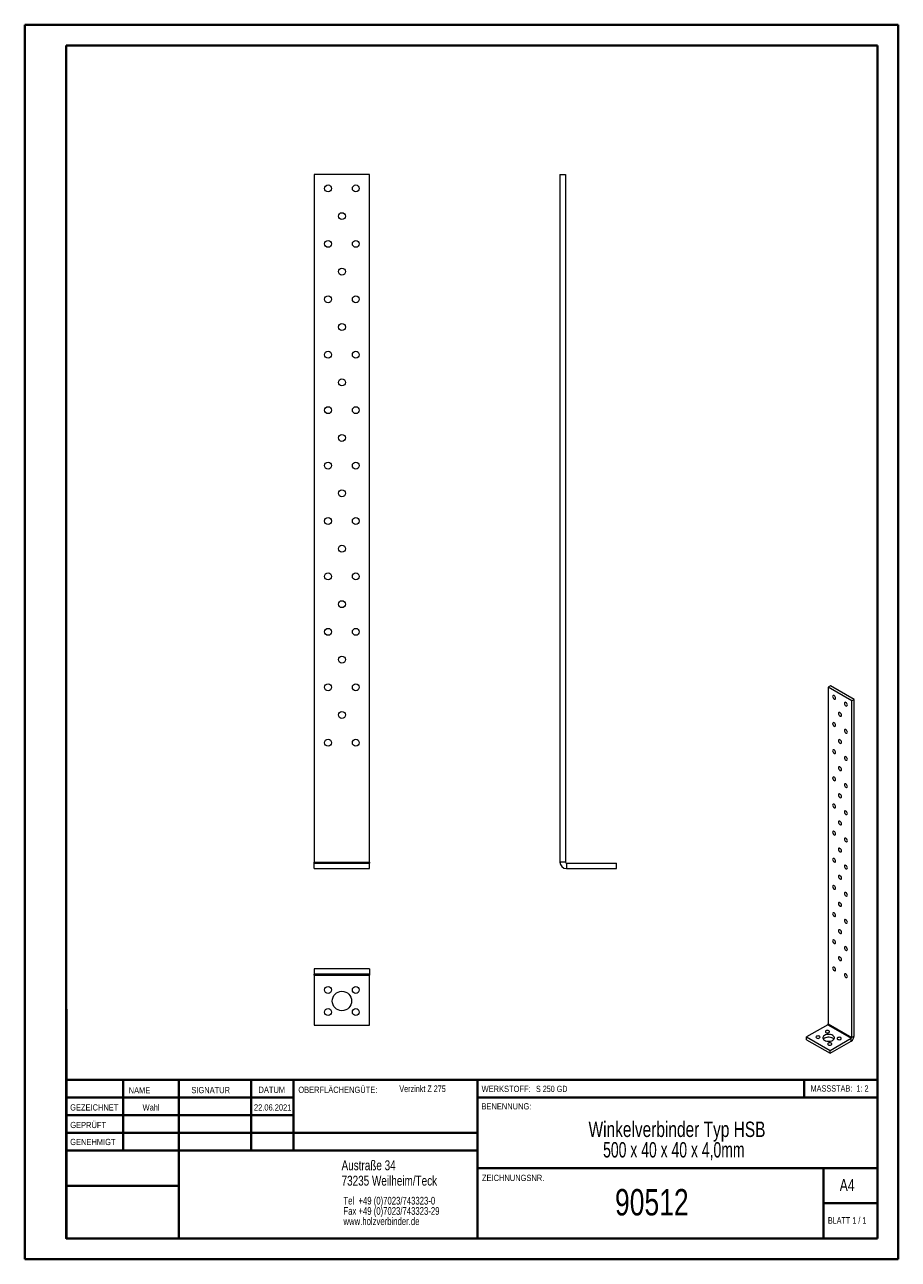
# Model space of a CAD drawing. Header units: millimetres. Extents: x 0 to 210, y 0 to 297.
import ezdxf

# ---------------------------------------------------------------- set-up
doc = ezdxf.new("R2010")
doc.units = ezdxf.units.MM
doc.styles.add('SLDTEXTSTYLE0', font='TXT', dxfattribs={"width": 0.75})
doc.styles.add('SLDTEXTSTYLE1', font='TXT', dxfattribs={"width": 0.681818})
doc.styles.add('SLDTEXTSTYLE2', font='TXT', dxfattribs={"width": 0.7})
doc.styles.add('SLDTEXTSTYLE3', font='TXT', dxfattribs={"width": 0.6875})
doc.styles.add('SLDTEXTSTYLE4', font='TXT', dxfattribs={"width": 0.678571})

# ---------------------------------------------------------------- blocks, each defined once
blk = doc.blocks.new('SW_NOTE_0')
at = {"color": 0, "linetype": 'Continuous', "lineweight": 0, "char_height": 1.8521, "attachment_point": 1, "style": 'SLDTEXTSTYLE0'}
for s, insert in [('Tel  +49 (0)7023/743323-0', (0, 2.39)), ('Fax +49 (0)7023/743323-29', (0, -0.08)), ('www.holzverbinder.de', (0, -2.55))]:
    blk.add_mtext(s, dxfattribs=dict(at, insert=insert))
blk = doc.blocks.new('SW_NOTE_1')
at = {"color": 0, "linetype": 'Continuous', "lineweight": 0, "char_height": 3.7042, "attachment_point": 2}
for s, insert, style in [('Winkelverbinder Typ HSB', (28.82, 4.77), 'SLDTEXTSTYLE0'), ('500 x 40 x 40 x 4,0mm', (28.06, -0.16), 'SLDTEXTSTYLE4')]:
    blk.add_mtext(s, dxfattribs=dict(at, insert=insert, style=style))

msp = doc.modelspace()

# ---------------------------------------------------------------- linework, layer by layer
at = {"color": 7, "linetype": 'Continuous', "lineweight": 40}
for p, q in [((0.08, 0.21), (0.08, 297.21)), ((0.08, 297.21), (210.08, 297.21)), ((210.08, 0.21), (210.08, 297.21)), ((210.08, 292.21), (210.08, 297.21)), ((10.08, 292.21), (205.08, 292.21)), ((10.08, 5.21), (10.08, 292.21)), ((205.08, 5.21), (205.08, 292.21)), ((10.11, 60.37), (10.11, 5.12)), ((205.08, 43.37), (10.11, 43.37)), ((23.71, 43.37), (23.71, 26.37)), ((37.1, 43.37), (37.1, 5.12)), ((54.51, 43.37), (54.51, 26.37)), ((64.71, 26.37), (64.71, 43.37)), ((108.91, 43.37), (108.91, 5.12)), ((187.47, 39.12), (187.47, 43.37)), ((64.71, 39.1), (10.11, 39.1)), ((205.08, 39.12), (108.91, 39.12)), ((64.71, 34.87), (10.11, 34.87)), ((108.91, 30.62), (10.11, 30.62)), ((108.91, 26.37), (10.11, 26.37)), ((108.91, 22.12), (205.08, 22.12)), ((192.08, 5.21), (192.08, 22.21)), ((37.1, 17.87), (10.11, 17.87)), ((10.11, 13.71), (10.08, 13.71)), ((205.08, 13.71), (192.08, 13.71)), ((10.11, 9.46), (10.08, 9.46)), ((10.08, 5.21), (205.08, 5.21)), ((205.08, 5.21), (180.99, 5.21)), ((0.08, 0.21), (210.08, 0.21))]:
    msp.add_line(p, q, dxfattribs=at)
at = {"color": 7, "linetype": 'Continuous', "lineweight": 15}
for p, q in [((69.67, 261.16), (69.67, 95.79)), ((83, 261.16), (69.67, 261.16)), ((83, 95.79), (83, 261.16)), ((128.73, 261.16), (128.73, 95.79)), ((128.73, 261.16), (130.06, 261.16)), ((130.06, 261.16), (130.06, 95.79)), ((193.8, 138.17), (193.24, 137.85)), ((198.89, 134.58), (193.24, 137.85)), ((193.24, 137.85), (193.24, 56.83)), ((199.46, 134.91), (193.8, 138.17)), ((199.46, 134.91), (198.89, 134.58)), ((198.89, 53.56), (198.89, 134.58)), ((199.46, 53.89), (199.46, 134.91)), ((69.67, 95.79), (83, 95.79)), ((69.67, 95.54), (69.67, 95.79)), ((69.67, 95.54), (83, 95.54)), ((69.67, 94.21), (69.67, 95.54)), ((83, 95.79), (83, 95.54)), ((83, 94.21), (83, 95.54)), ((130.06, 95.79), (128.73, 95.79)), ((130.31, 95.54), (130.31, 94.21)), ((130.31, 95.54), (142.34, 95.54)), ((142.34, 94.21), (142.34, 95.54)), ((69.67, 94.21), (83, 94.21)), ((130.31, 94.21), (142.34, 94.21)), ((69.67, 70.13), (69.67, 68.79)), ((83, 70.13), (69.67, 70.13)), ((83, 68.79), (69.67, 68.79)), ((69.67, 68.55), (69.67, 68.79)), ((69.67, 68.55), (83, 68.55)), ((69.67, 68.55), (69.67, 56.51)), ((83, 70.13), (83, 68.79)), ((83, 68.79), (83, 68.55)), ((83, 56.51), (83, 68.55)), ((69.67, 56.51), (83, 56.51)), ((193.13, 56.65), (188.03, 53.7)), ((193.13, 56.65), (198.79, 53.38)), ((193.24, 56.83), (198.89, 53.56)), ((188.03, 53.05), (188.03, 53.7)), ((188.03, 53.7), (193.68, 50.44)), ((199.46, 53.89), (198.89, 53.56)), ((188.03, 53.05), (193.68, 49.78)), ((193.68, 50.44), (198.79, 53.38)), ((193.68, 49.78), (198.79, 52.73)), ((198.79, 52.73), (198.79, 53.38)), ((193.68, 49.78), (193.68, 50.44))]:
    msp.add_line(p, q, dxfattribs=at)
at = {"color": 7, "linetype": 'Continuous', "lineweight": 0}
for p, q in [((64.71, 39.12), (10.11, 39.12)), ((23.71, 5.21), (23.71, 5.12)), ((54.51, 5.21), (54.51, 5.12))]:
    msp.add_line(p, q, dxfattribs=at)
at = {"color": 7, "linetype": 'Continuous', "lineweight": 15, "flags": 128}
for points in [[(195, 135.19), (194.98, 135.37), (194.9, 135.54), (194.79, 135.7), (194.65, 135.81), (194.51, 135.85), (194.4, 135.83), (194.32, 135.74), (194.3, 135.6), (194.32, 135.43), (194.4, 135.25), (194.51, 135.1), (194.65, 134.99), (194.79, 134.94), (194.9, 134.96), (194.98, 135.05), (195, 135.19)], [(197.83, 133.56), (197.8, 133.73), (197.73, 133.91), (197.61, 134.06), (197.48, 134.17), (197.34, 134.22), (197.23, 134.2), (197.15, 134.11), (197.12, 133.97), (197.15, 133.8), (197.23, 133.62), (197.34, 133.47), (197.48, 133.36), (197.61, 133.31), (197.73, 133.33), (197.8, 133.42), (197.83, 133.56)], [(196.42, 131.11), (196.39, 131.28), (196.31, 131.46), (196.2, 131.61), (196.06, 131.72), (195.93, 131.77), (195.81, 131.75), (195.74, 131.66), (195.71, 131.52), (195.74, 131.35), (195.81, 131.17), (195.93, 131.02), (196.06, 130.91), (196.2, 130.86), (196.31, 130.88), (196.39, 130.97), (196.42, 131.11)], [(195, 128.66), (194.98, 128.83), (194.9, 129.01), (194.79, 129.16), (194.65, 129.27), (194.51, 129.32), (194.4, 129.3), (194.32, 129.21), (194.3, 129.07), (194.32, 128.9), (194.4, 128.72), (194.51, 128.57), (194.65, 128.46), (194.79, 128.41), (194.9, 128.43), (194.98, 128.52), (195, 128.66)], [(196.42, 124.58), (196.39, 124.75), (196.31, 124.93), (196.2, 125.08), (196.06, 125.19), (195.93, 125.24), (195.81, 125.22), (195.74, 125.13), (195.71, 124.99), (195.74, 124.82), (195.81, 124.64), (195.93, 124.48), (196.06, 124.37), (196.2, 124.33), (196.31, 124.35), (196.39, 124.44), (196.42, 124.58)], [(197.83, 127.03), (197.8, 127.2), (197.73, 127.38), (197.61, 127.53), (197.48, 127.64), (197.34, 127.69), (197.23, 127.67), (197.15, 127.58), (197.12, 127.44), (197.15, 127.26), (197.23, 127.09), (197.34, 126.93), (197.48, 126.82), (197.61, 126.78), (197.73, 126.8), (197.8, 126.89), (197.83, 127.03)], [(195, 122.13), (194.98, 122.3), (194.9, 122.48), (194.79, 122.63), (194.65, 122.74), (194.51, 122.79), (194.4, 122.77), (194.32, 122.68), (194.3, 122.54), (194.32, 122.37), (194.4, 122.19), (194.51, 122.03), (194.65, 121.92), (194.79, 121.88), (194.9, 121.9), (194.98, 121.99), (195, 122.13)], [(197.83, 120.5), (197.8, 120.67), (197.73, 120.84), (197.61, 121), (197.48, 121.11), (197.34, 121.16), (197.23, 121.13), (197.15, 121.05), (197.12, 120.9), (197.15, 120.73), (197.23, 120.56), (197.34, 120.4), (197.48, 120.29), (197.61, 120.25), (197.73, 120.27), (197.8, 120.36), (197.83, 120.5)], [(195, 115.6), (194.98, 115.77), (194.9, 115.95), (194.79, 116.1), (194.65, 116.21), (194.51, 116.26), (194.4, 116.23), (194.32, 116.15), (194.3, 116), (194.32, 115.83), (194.4, 115.66), (194.51, 115.5), (194.65, 115.39), (194.79, 115.35), (194.9, 115.37), (194.98, 115.46), (195, 115.6)], [(196.42, 118.05), (196.39, 118.22), (196.31, 118.39), (196.2, 118.55), (196.06, 118.66), (195.93, 118.71), (195.81, 118.68), (195.74, 118.6), (195.71, 118.45), (195.74, 118.28), (195.81, 118.11), (195.93, 117.95), (196.06, 117.84), (196.2, 117.8), (196.31, 117.82), (196.39, 117.91), (196.42, 118.05)], [(197.83, 113.96), (197.8, 114.14), (197.73, 114.31), (197.61, 114.47), (197.48, 114.58), (197.34, 114.62), (197.23, 114.6), (197.15, 114.51), (197.12, 114.37), (197.15, 114.2), (197.23, 114.02), (197.34, 113.87), (197.48, 113.76), (197.61, 113.71), (197.73, 113.73), (197.8, 113.82), (197.83, 113.96)], [(196.42, 111.51), (196.39, 111.69), (196.31, 111.86), (196.2, 112.02), (196.06, 112.13), (195.93, 112.17), (195.81, 112.15), (195.74, 112.06), (195.71, 111.92), (195.74, 111.75), (195.81, 111.57), (195.93, 111.42), (196.06, 111.31), (196.2, 111.26), (196.31, 111.29), (196.39, 111.37), (196.42, 111.51)], [(195, 109.06), (194.98, 109.24), (194.9, 109.41), (194.79, 109.57), (194.65, 109.68), (194.51, 109.72), (194.4, 109.7), (194.32, 109.61), (194.3, 109.47), (194.32, 109.3), (194.4, 109.12), (194.51, 108.97), (194.65, 108.86), (194.79, 108.81), (194.9, 108.84), (194.98, 108.92), (195, 109.06)], [(197.83, 107.43), (197.8, 107.6), (197.73, 107.78), (197.61, 107.93), (197.48, 108.04), (197.34, 108.09), (197.23, 108.07), (197.15, 107.98), (197.12, 107.84), (197.15, 107.67), (197.23, 107.49), (197.34, 107.34), (197.48, 107.23), (197.61, 107.18), (197.73, 107.2), (197.8, 107.29), (197.83, 107.43)], [(196.42, 104.98), (196.39, 105.15), (196.31, 105.33), (196.2, 105.49), (196.06, 105.59), (195.93, 105.64), (195.81, 105.62), (195.74, 105.53), (195.71, 105.39), (195.74, 105.22), (195.81, 105.04), (195.93, 104.89), (196.06, 104.78), (196.2, 104.73), (196.31, 104.75), (196.39, 104.84), (196.42, 104.98)], [(195, 102.53), (194.98, 102.7), (194.9, 102.88), (194.79, 103.04), (194.65, 103.14), (194.51, 103.19), (194.4, 103.17), (194.32, 103.08), (194.3, 102.94), (194.32, 102.77), (194.4, 102.59), (194.51, 102.44), (194.65, 102.33), (194.79, 102.28), (194.9, 102.3), (194.98, 102.39), (195, 102.53)], [(197.83, 100.9), (197.8, 101.07), (197.73, 101.25), (197.61, 101.4), (197.48, 101.51), (197.34, 101.56), (197.23, 101.54), (197.15, 101.45), (197.12, 101.31), (197.15, 101.14), (197.23, 100.96), (197.34, 100.8), (197.48, 100.7), (197.61, 100.65), (197.73, 100.67), (197.8, 100.76), (197.83, 100.9)], [(196.42, 98.45), (196.39, 98.62), (196.31, 98.8), (196.2, 98.95), (196.06, 99.06), (195.93, 99.11), (195.81, 99.09), (195.74, 99), (195.71, 98.86), (195.74, 98.69), (195.81, 98.51), (195.93, 98.35), (196.06, 98.25), (196.2, 98.2), (196.31, 98.22), (196.39, 98.31), (196.42, 98.45)], [(195, 96), (194.98, 96.17), (194.9, 96.35), (194.79, 96.5), (194.65, 96.61), (194.51, 96.66), (194.4, 96.64), (194.32, 96.55), (194.3, 96.41), (194.32, 96.24), (194.4, 96.06), (194.51, 95.9), (194.65, 95.8), (194.79, 95.75), (194.9, 95.77), (194.98, 95.86), (195, 96)], [(196.42, 91.92), (196.39, 92.09), (196.31, 92.27), (196.2, 92.42), (196.06, 92.53), (195.93, 92.58), (195.81, 92.55), (195.74, 92.47), (195.71, 92.33), (195.74, 92.15), (195.81, 91.98), (195.93, 91.82), (196.06, 91.71), (196.2, 91.67), (196.31, 91.69), (196.39, 91.78), (196.42, 91.92)], [(197.83, 94.37), (197.8, 94.54), (197.73, 94.72), (197.61, 94.87), (197.48, 94.98), (197.34, 95.03), (197.23, 95), (197.15, 94.92), (197.12, 94.78), (197.15, 94.6), (197.23, 94.43), (197.34, 94.27), (197.48, 94.16), (197.61, 94.12), (197.73, 94.14), (197.8, 94.23), (197.83, 94.37)], [(195, 89.47), (194.98, 89.64), (194.9, 89.82), (194.79, 89.97), (194.65, 90.08), (194.51, 90.13), (194.4, 90.1), (194.32, 90.02), (194.3, 89.88), (194.32, 89.7), (194.4, 89.53), (194.51, 89.37), (194.65, 89.26), (194.79, 89.22), (194.9, 89.24), (194.98, 89.33), (195, 89.47)], [(197.83, 87.83), (197.8, 88.01), (197.73, 88.18), (197.61, 88.34), (197.48, 88.45), (197.34, 88.49), (197.23, 88.47), (197.15, 88.38), (197.12, 88.24), (197.15, 88.07), (197.23, 87.89), (197.34, 87.74), (197.48, 87.63), (197.61, 87.58), (197.73, 87.61), (197.8, 87.69), (197.83, 87.83)], [(195, 82.94), (194.98, 83.11), (194.9, 83.28), (194.79, 83.44), (194.65, 83.55), (194.51, 83.59), (194.4, 83.57), (194.32, 83.48), (194.3, 83.34), (194.32, 83.17), (194.4, 82.99), (194.51, 82.84), (194.65, 82.73), (194.79, 82.68), (194.9, 82.71), (194.98, 82.79), (195, 82.94)], [(196.42, 85.38), (196.39, 85.56), (196.31, 85.73), (196.2, 85.89), (196.06, 86), (195.93, 86.04), (195.81, 86.02), (195.74, 85.93), (195.71, 85.79), (195.74, 85.62), (195.81, 85.44), (195.93, 85.29), (196.06, 85.18), (196.2, 85.13), (196.31, 85.16), (196.39, 85.24), (196.42, 85.38)], [(197.83, 81.3), (197.8, 81.47), (197.73, 81.65), (197.61, 81.81), (197.48, 81.91), (197.34, 81.96), (197.23, 81.94), (197.15, 81.85), (197.12, 81.71), (197.15, 81.54), (197.23, 81.36), (197.34, 81.21), (197.48, 81.1), (197.61, 81.05), (197.73, 81.07), (197.8, 81.16), (197.83, 81.3)], [(196.42, 78.85), (196.39, 79.02), (196.31, 79.2), (196.2, 79.36), (196.06, 79.46), (195.93, 79.51), (195.81, 79.49), (195.74, 79.4), (195.71, 79.26), (195.74, 79.09), (195.81, 78.91), (195.93, 78.76), (196.06, 78.65), (196.2, 78.6), (196.31, 78.62), (196.39, 78.71), (196.42, 78.85)], [(195, 76.4), (194.98, 76.57), (194.9, 76.75), (194.79, 76.91), (194.65, 77.02), (194.51, 77.06), (194.4, 77.04), (194.32, 76.95), (194.3, 76.81), (194.32, 76.64), (194.4, 76.46), (194.51, 76.31), (194.65, 76.2), (194.79, 76.15), (194.9, 76.17), (194.98, 76.26), (195, 76.4)], [(197.83, 74.77), (197.8, 74.94), (197.73, 75.12), (197.61, 75.27), (197.48, 75.38), (197.34, 75.43), (197.23, 75.41), (197.15, 75.32), (197.12, 75.18), (197.15, 75.01), (197.23, 74.83), (197.34, 74.67), (197.48, 74.57), (197.61, 74.52), (197.73, 74.54), (197.8, 74.63), (197.83, 74.77)], [(196.42, 72.32), (196.39, 72.49), (196.31, 72.67), (196.2, 72.82), (196.06, 72.93), (195.93, 72.98), (195.81, 72.96), (195.74, 72.87), (195.71, 72.73), (195.74, 72.56), (195.81, 72.38), (195.93, 72.23), (196.06, 72.12), (196.2, 72.07), (196.31, 72.09), (196.39, 72.18), (196.42, 72.32)], [(195, 69.87), (194.98, 70.04), (194.9, 70.22), (194.79, 70.37), (194.65, 70.48), (194.51, 70.53), (194.4, 70.51), (194.32, 70.42), (194.3, 70.28), (194.32, 70.11), (194.4, 69.93), (194.51, 69.78), (194.65, 69.67), (194.79, 69.62), (194.9, 69.64), (194.98, 69.73), (195, 69.87)], [(197.83, 68.24), (197.8, 68.41), (197.73, 68.59), (197.61, 68.74), (197.48, 68.85), (197.34, 68.9), (197.23, 68.87), (197.15, 68.79), (197.12, 68.65), (197.15, 68.47), (197.23, 68.3), (197.34, 68.14), (197.48, 68.03), (197.61, 67.99), (197.73, 68.01), (197.8, 68.1), (197.83, 68.24)], [(191.14, 53.46), (191.24, 53.55), (191.28, 53.66), (191.24, 53.77), (191.14, 53.86), (190.97, 53.93), (190.78, 53.95), (190.59, 53.93), (190.43, 53.86), (190.32, 53.77), (190.28, 53.66), (190.32, 53.55), (190.43, 53.46), (190.59, 53.39), (190.78, 53.37), (190.97, 53.39), (191.14, 53.46)], [(194.32, 52.93), (194.51, 53.07), (194.65, 53.23), (194.72, 53.41), (194.72, 53.59), (194.65, 53.76), (194.51, 53.93), (194.32, 54.07), (194.07, 54.18), (193.79, 54.26), (193.49, 54.3), (193.17, 54.3), (192.87, 54.26), (192.58, 54.18), (192.34, 54.07), (192.14, 53.93), (192.01, 53.76), (191.94, 53.59), (191.94, 53.41), (192.01, 53.23), (192.14, 53.07), (192.34, 52.93), (192.58, 52.81), (192.87, 52.73), (193.17, 52.69), (193.49, 52.69), (193.79, 52.73), (194.07, 52.81), (194.32, 52.93)], [(194.61, 53.17), (194.51, 53.27), (194.32, 53.41), (194.07, 53.53), (193.79, 53.61), (193.49, 53.65), (193.17, 53.65), (192.87, 53.61), (192.58, 53.53), (192.34, 53.41), (192.14, 53.27), (192.05, 53.17)], [(193.4, 54.76), (193.51, 54.86), (193.55, 54.97), (193.51, 55.08), (193.4, 55.17), (193.24, 55.23), (193.05, 55.25), (192.85, 55.23), (192.69, 55.17), (192.58, 55.08), (192.55, 54.97), (192.58, 54.86), (192.69, 54.76), (192.85, 54.7), (193.05, 54.68), (193.24, 54.7), (193.4, 54.76)], [(196.23, 53.13), (196.34, 53.22), (196.37, 53.33), (196.34, 53.44), (196.23, 53.54), (196.07, 53.6), (195.87, 53.62), (195.68, 53.6), (195.52, 53.54), (195.41, 53.44), (195.37, 53.33), (195.41, 53.22), (195.52, 53.13), (195.68, 53.07), (195.87, 53.04), (196.07, 53.07), (196.23, 53.13)], [(193.96, 51.82), (194.07, 51.92), (194.11, 52.03), (194.07, 52.14), (193.96, 52.23), (193.8, 52.29), (193.61, 52.32), (193.42, 52.29), (193.26, 52.23), (193.15, 52.14), (193.11, 52.03), (193.15, 51.92), (193.26, 51.82), (193.42, 51.76), (193.61, 51.74), (193.8, 51.76), (193.96, 51.82)]]:
    msp.add_lwpolyline(points, dxfattribs=at)
at = {"color": 7, "linetype": 'Continuous', "lineweight": 15}
for centre, radius in [((73, 257.82), 0.833), ((79.67, 257.82), 0.833), ((76.34, 251.16), 0.833), ((73, 244.49), 0.833), ((79.67, 244.49), 0.833), ((76.34, 237.82), 0.833), ((73, 231.16), 0.833), ((79.67, 231.16), 0.833), ((76.34, 224.49), 0.833), ((73, 217.82), 0.833), ((79.67, 217.82), 0.833), ((76.34, 211.16), 0.833), ((73, 204.49), 0.833), ((79.67, 204.49), 0.833), ((76.34, 197.82), 0.833), ((73, 191.16), 0.833), ((79.67, 191.16), 0.833), ((76.34, 184.49), 0.833), ((73, 177.82), 0.833), ((79.67, 177.82), 0.833), ((76.34, 171.16), 0.833), ((73, 164.49), 0.833), ((79.67, 164.49), 0.833), ((76.34, 157.82), 0.833), ((73, 151.16), 0.833), ((79.67, 151.16), 0.833), ((76.34, 144.49), 0.833), ((73, 137.82), 0.833), ((79.67, 137.82), 0.833), ((76.34, 131.16), 0.833), ((73, 124.49), 0.833), ((79.67, 124.49), 0.833), ((73, 65.01), 0.833), ((79.67, 65.01), 0.833), ((76.34, 62.35), 2.33), ((73, 59.68), 0.833), ((79.67, 59.68), 0.833)]:
    msp.add_circle(centre, radius, dxfattribs=at)
for centre, radius, start, end in [((130.31, 95.79), 1.58, 180, 270), ((130.31, 95.79), 0.246, 180, 270), ((193.01, 56.84), 0.226, 302.6055, 357.3945), ((198, 53.96), 1.46, 302.6055, 357.3945), ((198.67, 53.57), 0.226, 302.6055, 357.3945)]:
    msp.add_arc(centre, radius, start, end, dxfattribs=at)

# ---------------------------------------------------------------- block references
at = {"color": 7, "linetype": 'Continuous', "lineweight": 0}
for name, p in [('SW_NOTE_1', (128.06, 28.57)), ('SW_NOTE_0', (76.7, 12.85))]:
    msp.add_blockref(name, p, dxfattribs=at)

# ---------------------------------------------------------------- texts
for s, insert, char_height, attachment_point, style in [('NAME', (25.07, 41.62), 1.5, 1, 'SLDTEXTSTYLE0'), ('SIGNATUR', (40.14, 41.68), 1.5, 1, 'SLDTEXTSTYLE0'), ('DATUM', (56.28, 41.74), 1.5, 1, 'SLDTEXTSTYLE0'), ('OBERFLÄCHENGÜTE:', (65.86, 41.74), 1.5, 1, 'SLDTEXTSTYLE0'), ('Verzinkt Z 275', (90.14, 42.03), 1.5875, 1, 'SLDTEXTSTYLE0'), ('WERKSTOFF:', (109.91, 41.96), 1.5, 1, 'SLDTEXTSTYLE0'), ('S 250 GD', (122.99, 41.96), 1.5, 1, 'SLDTEXTSTYLE3'), ('MASSSTAB:  1: 2', (188.99, 42.07), 1.5, 1, 'SLDTEXTSTYLE2'), ('GEZEICHNET', (11, 37.51), 1.5, 1, 'SLDTEXTSTYLE0'), ('Wahl', (30.46, 37.5), 1.499, 2, 'SLDTEXTSTYLE0'), ('22.06.2021', (59.69, 37.5), 1.499, 2, 'SLDTEXTSTYLE0'), ('BENENNUNG:', (109.88, 37.77), 1.5, 1, 'SLDTEXTSTYLE0'), ('GEPRÜFT', (11.03, 33.28), 1.5, 1, 'SLDTEXTSTYLE0'), ('GENEHMIGT', (11.02, 29.19), 1.5, 1, 'SLDTEXTSTYLE0'), ('Austraße 34', (76.25, 24.02), 2.3813, 1, 'SLDTEXTSTYLE0'), ('73235 Weilheim/Teck', (76.25, 20.32), 2.3813, 1, 'SLDTEXTSTYLE0'), ('ZEICHNUNGSNR.', (110, 20.55), 1.5, 1, 'SLDTEXTSTYLE0'), ('A4', (196, 19.52), 2.91, 1, 'SLDTEXTSTYLE0'), ('90512', (150.83, 17.12), 6.35, 2, 'SLDTEXTSTYLE0'), ('BLATT 1 / 1', (193.16, 10.36), 1.5875, 1, 'SLDTEXTSTYLE1')]:
    msp.add_mtext(s, dxfattribs=dict(at, insert=insert, char_height=char_height, attachment_point=attachment_point, style=style))

doc.saveas('drawing.dxf')
